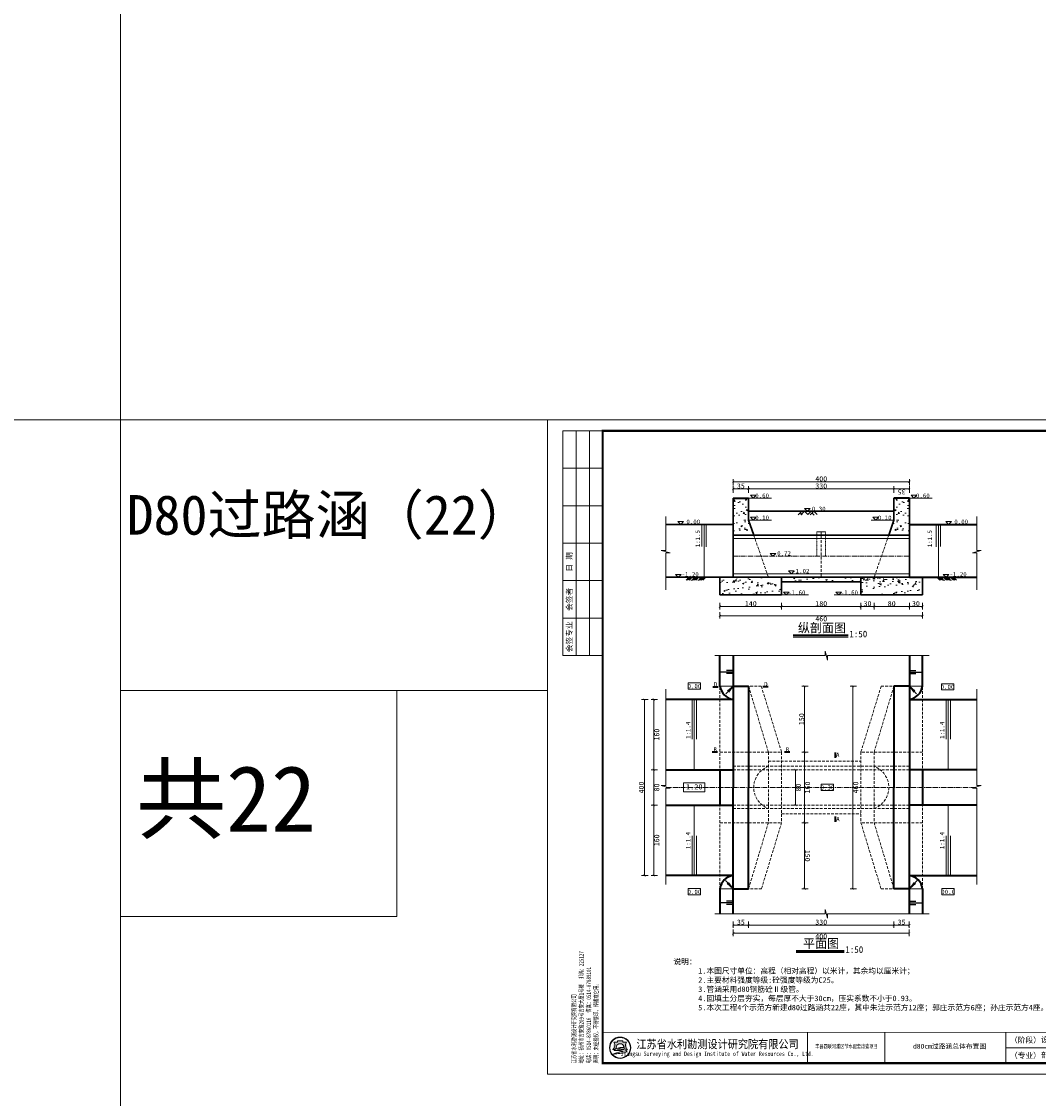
# Model space of a CAD drawing. Extents: x -27255 to 1448651, y 31034 to 8081248.
# Tile 37 of 198: x 582982 to 583444, y 3857764 to 3858253. Entities that reach past the tile are written whole.
import ezdxf
from ezdxf.enums import TextEntityAlignment as Align

# ---------------------------------------------------------------- set-up
doc = ezdxf.new("R2010")
doc.units = 0
doc.linetypes.add('CENTER2', pattern=[1.125, 0.75, -0.125, 0.125, -0.125])
doc.linetypes.add('HIDDEN', pattern=[0.375, 0.25, -0.125])
doc.layers.get('0').update_dxf_attribs({"linetype": 'CONTINUOUS'})
for name, color, linetype, lineweight in [('0.09标注线', 3, 'CONTINUOUS', 9), ('0.13填充', 8, 'CONTINUOUS', 9), ('0.13文字', 3, 'CONTINUOUS', 13), ('0.30粗蓝', 4, 'CONTINUOUS', 30), ('0.3黄粗', 2, 'CONTINUOUS', 30), ('中心线', 1, 'CENTER2', 20), ('图框', 7, 'CONTINUOUS', 20), ('文字', 7, 'CONTINUOUS', 15), ('粗线', 7, 'CONTINUOUS', 35), ('细实线', 3, 'CONTINUOUS', 20), ('细线', 7, 'CONTINUOUS', 15), ('虚线', 251, 'HIDDEN', 15)]:
    doc.layers.add(name, color=color, linetype=linetype, lineweight=lineweight)
doc.layers.add('细线-尺寸线和尺寸界限、剖面线、示坡线、重合剖面的轮廓线、钢筋图的构件轮廓线、表格中分隔线、引出线', color=7, linetype='CONTINUOUS')
doc.styles.add('-仿宋_GB2312', font='FangSong_GB2312.ttf')
doc.styles.add('LYJFS', font='times.ttf', dxfattribs={"width": 0.7})
doc.styles.get("Standard").update_dxf_attribs({"font": 'rs.shx', "bigfont": 'hztxt.shx'})
doc.styles.add('仿宋', font='FangSong_GB2312.ttf', dxfattribs={"width": 0.7})
doc.styles.add('宋体', font='FangSong_GB2312.ttf')
doc.dimstyles.get("Standard").update_dxf_attribs({"dimtxt": 0.18, "dimasz": 0.18, "dimexe": 0.18, "dimexo": 0.0625, "dimgap": 0.09, "dimtad": 0, "dimtih": 1, "dimtoh": 1, "dimdec": 4, "dimzin": 0, "dimdsep": 46, "dimtxsty": 'Standard', "dimcen": 0.09, "dimadec": 0, "dimazin": 0, "dimtfac": 1, "dimtdec": 4, "dimtofl": 0, "dimtmove": 0, "dimatfit": 3, "dimfxl": 1, "dimtolj": 1, "dimtzin": 0, "dimarcsym": 0})
pattern_1 = [(50, (613534.882, 3876376.817), (7.2873868, -0.6375634), [0.762, -8.382]), (355, (613534.882, 3876376.817), (-1.409713, 7.6422657), [0.6096, -6.7056]), (100.451, (613535.4895, 3876376.764), (5.8777, 7.0046675), [0.6476, -7.1236]), (46.1842, (613534.882, 3876378.849), (10.8431616, -1.6816931), [1.143, -12.573]), (96.6356, (613535.786, 3876378.709), (9.4961694, 9.8970222), [0.9714, -10.6854]), (351.184, (613534.882, 3876378.849), (9.4961842, 9.8970047), [0.9144, -10.0584]), (21, (613535.898, 3876378.341), (6.0645952, -4.0906207), [0.762, -8.382]), (326, (613535.898, 3876378.341), (2.4720811, 7.3675186), [0.6096, -6.7056]), (71.4514, (613536.4036, 3876378.0004), (8.5366596, 3.2769143), [0.6476, -7.1236]), (37.5, (613534.8823, 3876376.8173), (0.12354413, 3.38220155), [0, -6.62432, 0, -6.8072, 0, -6.731]), (7.5, (613534.8823, 3876376.8173), (2.6727865, 4.007223), [0, -3.88112, 0, -6.47192, 0, -2.5654]), (327.5, (613532.6166, 3876376.8173), (5.4236238, -0.22914976), [0, -2.54, 0, -7.9248, 0, -10.5156]), (317.5, (613531.6006, 3876376.8173), (5.92516726, 1.01705964), [0, -3.302, 0, -5.26288, 0, -7.4676])]

# ---------------------------------------------------------------- blocks, each defined once
blk = doc.blocks.new('_ARCHTICK')
at = {"color": 0, "linetype": 'ByBlock', "const_width": 0.15}
blk.add_lwpolyline([(-0.5, -0.5), (0.5, 0.5)], dxfattribs=at)
blk = doc.blocks.new('d4trtg')
h = blk.add_hatch(color=152)
h.dxf.hatch_style = 1
h.paths.add_polyline_path([(654246.3, 3899725.4, 1), (654149.5, 3899725.4, 1)])
h.paths.add_polyline_path([(654244.7, 3899725.4, 1), (654151.1, 3899725.4, 1)], flags=16)
h = blk.add_hatch(color=152)
h.dxf.hatch_style = 1
edge = h.paths.add_edge_path()
edge.add_arc((654216.7, 3899701.1), 14.6, 43.3177, 70.37)
edge.add_arc((654202.9, 3899662.4), 55.7, 70.37, 84.5285)
edge.add_arc((654197.1, 3899601.1), 117.3, 84.5285, 95.1775)
edge.add_arc((654198.5, 3899704.1), 18.3, 111.7966, 130.9174, ccw=False)
edge.add_arc((654217.4, 3899656.7), 69.4, 98.8427, 111.7966, ccw=False)
edge.add_arc((654228.1, 3899588.1), 138.8, 95.2104, 98.8427, ccw=False)
edge.add_ellipse((654197.9, 3899728.3), major_axis=(-17.8, 0), ratio=0.877698, start_angle=172.6539, end_angle=176.913)
edge.add_arc((654213.8, 3899625), 102.6, 88.9999, 98.5227)
edge.add_arc((654209.9, 3899651.2), 76, 98.5227, 116.8491)
edge.add_arc((654181.1, 3899708), 12.3, 116.8491, 139.2901)
edge.add_arc((654173.3, 3899714.8), 1.96, 139.2901, 263.0506)
edge.add_arc((654175.1, 3899729.8), 17.1, 263.0506, 272.1363)
edge.add_arc((654186.8, 3899416.6), 296.4, 88.4627, 92.1363, ccw=False)
edge.add_arc((654193.4, 3899661.8), 51, 68.0711, 88.4627, ccw=False)
edge.add_arc((654234.5, 3899496.1), 214.2, 95.9129, 98.7952)
edge.add_arc((654220.8, 3899584.5), 124.7, 98.7952, 117.8497)
edge.add_arc((654806.2, 3897318.9), 2461.6, 104.7704, 105.1579, ccw=False)
edge.add_line((654178.6, 3899699.1), (654170.6, 3899695.8))
edge.add_arc((654384.3, 3898723.5), 995.6, 100.9063, 102.3983, ccw=False)
edge.add_line((654196, 3899701.1), (654189.9, 3899699.2))
edge.add_arc((654166.8, 3899985.3), 287, 274.6178, 279.6944)
edge.add_arc((654207.4, 3899747.5), 45.8, 279.6944, 287.6119)
edge.add_arc((654216.2, 3899719.6), 16.5, 287.6119, 311.5141)
edge.add_arc((654225.4, 3899709.3), 2.75, 311.5141, 403.3177)
edge = h.paths.add_edge_path()
edge.add_arc((654242.1, 3899736.8), 20.7, 138.9742, 204.1181, ccw=False)
edge.add_line((654226.5, 3899750.4), (654209.6, 3899750.4))
edge.add_line((654209.6, 3899750.4), (654209.6, 3899756.2))
edge.add_line((654209.6, 3899756.2), (654186.2, 3899756.2))
edge.add_line((654186.2, 3899756.2), (654186.2, 3899750.4))
edge.add_line((654186.2, 3899750.4), (654169.3, 3899750.4))
edge.add_arc((654153.7, 3899736.8), 20.7, -24.1181, 41.0258, ccw=False)
edge.add_arc((654138.3, 3899743.7), 37.5, 314.3441, 335.8819, ccw=False)
edge.add_arc((654157.8, 3899747.2), 31.1, 282.3877, 290.1466)
edge.add_arc((654127.2, 3899830.8), 120.1, 290.1466, 296.6495)
edge.add_ellipse((654197.9, 3899728.3), major_axis=(-17.8, 0), ratio=0.877698, start_angle=176.913, end_angle=378.3747, ccw=False)
edge.add_ellipse((654197.9, 3899728.3), major_axis=(-17.8, 0), ratio=0.877698, start_angle=172.6539, end_angle=176.913, ccw=False)
edge.add_ellipse((654197.9, 3899728.3), major_axis=(-17.8, 0), ratio=0.877698, start_angle=161.6253, end_angle=172.6539, ccw=False)
edge.add_arc((654268.6, 3899830.8), 120.1, 243.3505, 249.8534)
edge.add_arc((654238, 3899747.2), 31.1, 249.8534, 257.6123)
edge.add_arc((654257.5, 3899743.7), 37.5, 204.1181, 225.6559, ccw=False)
at = {"lineweight": 0}
for p, q in [((653868.4, 3899605.3), (653868.4, 3902577.3)), ((653868.4, 3902577.3), (658071.2, 3902577.3)), ((658071.2, 3902577.3), (658071.2, 3899605.3)), ((658021.2, 3899725.4), (655949.8, 3899725.4)), ((658071.2, 3899605.3), (653868.4, 3899605.3))]:
    blk.add_line(p, q, dxfattribs=at)
for p, q in [((654118.6, 3902527.3), (653938.4, 3902527.3)), ((653938.4, 3902527.3), (653938.4, 3901506.6)), ((653998.5, 3902527.3), (653998.5, 3901506.6)), ((654058.5, 3902527.3), (654058.5, 3901506.6)), ((654118.6, 3902357.2), (653938.4, 3902357.2)), ((654118.6, 3902187.1), (653938.4, 3902187.1)), ((654118.6, 3902017), (653938.4, 3902017)), ((654118.6, 3901846.8), (653938.4, 3901846.8)), ((654118.6, 3901676.7), (653938.4, 3901676.7)), ((654118.6, 3901506.6), (653938.4, 3901506.6)), ((655049.2, 3899795.5), (655049.2, 3899655.4)), ((655399.4, 3899795.5), (655399.4, 3899655.4)), ((655949.8, 3899795.5), (655949.8, 3899655.4)), ((656210, 3899795.5), (656210, 3899655.4)), ((656400.1, 3899795.5), (656400.1, 3899655.4)), ((656590.2, 3899795.5), (656590.2, 3899655.4)), ((656780.4, 3899795.5), (656780.4, 3899655.4)), ((656970.5, 3899795.5), (656970.5, 3899655.4)), ((657160.6, 3899795.5), (657160.6, 3899655.4)), ((657350.8, 3899795.5), (657350.8, 3899655.4)), ((657530.9, 3899795.5), (657530.9, 3899655.4)), ((657701, 3899725.4), (657701, 3899655.4))]:
    blk.add_line(p, q)
at = {"lineweight": 0, "const_width": 10}
blk.add_lwpolyline([(654118.6, 3902527.3), (658021.2, 3902527.3), (658021.2, 3899655.4), (654118.6, 3899655.4)], close=True, dxfattribs=at)
at = {"lineweight": 0, "const_width": 4}
blk.add_lwpolyline([(658021.2, 3899795.5), (654118.6, 3899795.5)], dxfattribs=at)
at = {"color": 152}
for points in [[(654181.1, 3899723.4, -0.028382), (654168.5, 3899718, -0.033867), (654164.5, 3899716.8, 0.094254), (654172.5, 3899728.3, 0.292155), (654169.3, 3899750.4), (654186.2, 3899750.4), (654186.2, 3899756.2), (654209.6, 3899756.2), (654209.6, 3899750.4), (654226.5, 3899750.4, 0.292155), (654223.3, 3899728.3, 0.094254), (654231.3, 3899716.8, -0.033867), (654227.2, 3899718, -0.028382), (654214.7, 3899723.4)], [(654215.6, 3899727.5, 0.041575), (654198.6, 3899726.4, 0.080135), (654175.6, 3899719, 0.098231), (654171.8, 3899716.1, 0.59944), (654173, 3899712.9, 0.039664), (654175.8, 3899712.7, -0.01603), (654194.8, 3899712.8, -0.08921), (654212.4, 3899709.2, 0.012577), (654201.8, 3899707.8, 0.083333), (654162.5, 3899694.8, -0.001691), (654178.6, 3899699.1), (654170.6, 3899695.8, -0.00651), (654196, 3899701.1), (654189.9, 3899699.2, 0.022155), (654215.1, 3899702.4, 0.03456), (654221.2, 3899703.9, 0.104673), (654227.2, 3899707.2, 0.423464), (654227.4, 3899711.2, 0.118589), (654221.6, 3899714.9, 0.061857), (654208.2, 3899717.9, 0.046498), (654186.5, 3899718, -0.083624), (654191.7, 3899721.1, -0.056582), (654206.8, 3899725.3, -0.015851), (654215.5, 3899726.3)]]:
    blk.add_lwpolyline(points, format="xyb", dxfattribs=at)
for radius in [48.4, 46.8]:
    blk.add_circle((654197.9, 3899725.4), radius, dxfattribs=at)
blk.add_arc((654217.4, 3899656.7), 69.4, 98.8427, 111.7966, dxfattribs=at)
for start_param, end_param in [(2.820893, 6.603885), (3.013378, 3.087714)]:
    blk.add_ellipse((654197.9, 3899728.3), major_axis=(-17.8, 0), ratio=0.877698, start_param=start_param, end_param=end_param, dxfattribs=at)
at = {"style": '宋体'}
for s, height, width, p in [('江苏省水利勘测设计研究院有限公司', 37.525, 0.9, (654640.2, 3899742.9)), ('丰县四联河灌区节水配套改造项目', 18.012, 0.75, (655225.5, 3899732.3)), ('Jiangsu Surveying and Design Institute of Water Resources Co., Ltd.', 20.014, 0.8, (654638.5, 3899695.5))]:
    blk.add_text(s, height=height, dxfattribs=dict(at, width=width)).set_placement(p, align=Align.MIDDLE)
at = {"style": 'LYJFS'}
for s, p in [('（阶段）', (656038.2, 3899760.4)), ('（专业）', (656038.2, 3899690.4))]:
    blk.add_text(s, height=25.02, dxfattribs=at).set_placement(p, align=Align.MIDDLE_CENTER)
at = {"style": '仿宋'}
blk.add_text('2018.05', height=25.02, dxfattribs=at).set_placement((657440.8, 3899690.4), align=Align.MIDDLE)
at = {"rotation": 90}
for s, insert, char_height, attachment_point, style in [('日 期', (653968.5, 3901931.9), 25.02, 5, '宋体'), ('会签者', (653968.5, 3901761.8), 25.02, 5, '宋体'), ('会签专业', (653968.5, 3901591.7), 25.02, 5, '宋体'), ('江苏省水利勘测设计研究院有限公司\\P地址：扬州市吉安路209号吉安大厦1号楼  邮编：225127\\P电话：0514-87860116  传真：0514-87889101\\P声明：未经授权，不得翻印、传播或它用。', (654101.5, 3899654.5), 20.014, 7, '仿宋')]:
    blk.add_mtext(s, dxfattribs=dict(at, insert=insert, char_height=char_height, attachment_point=attachment_point, style=style))
at = {"attachment_point": 5, "style": '宋体'}
for s, insert, char_height in [('设计', (656144, 3899760.4), 25.02), ('批 准', (656305, 3899760.4), 25.02), ('核 定', (656494.6, 3899760.2), 25.02), ('审 查', (656684.6, 3899760.2), 25.02), ('校 核', (656875.1, 3899760.9), 25.02), ('设 计', (657065.3, 3899761.4), 25.02), ('制 图', (657254.9, 3899760.2), 25.02), ('日 期', (657440.8, 3899760.4), 25.02), ('甲级设计证书编号A132012666', (657776, 3899760.4), 25.017), ('部分', (656144, 3899690.4), 25.02), ('图 号', (657615.9, 3899690.4), 25.02)]:
    blk.add_mtext(s, dxfattribs=dict(at, insert=insert, char_height=char_height))

msp = doc.modelspace()

# ---------------------------------------------------------------- hatches: boundary and pattern name
at = {"layer": '0.09标注线', "linetype": 'Continuous', "lineweight": 13}
h = msp.add_hatch(dxfattribs=at)
h.set_pattern_fill('AR-CONC', color=256, scale=0.04, style=0)
h.set_pattern_definition([(50, (583305.0446, 3858014.5736), (7.2874, -0.6376), [0.762, -8.382]), (355, (583305.045, 3858014.574), (-1.4097, 7.6423), [0.6096, -6.7056]), (100.45, (583305.652, 3858014.5205), (5.8777, 7.0047), [0.6476, -7.1236]), (46.184, (583305.045, 3858016.606), (10.843, -1.6817), [1.143, -12.573]), (96.636, (583305.948, 3858016.465), (9.496, 9.897), [0.9714, -10.6854]), (351.184, (583305.045, 3858016.606), (9.496, 9.897), [0.9144, -10.0584]), (21, (583306.0606, 3858016.0976), (6.0646, -4.0906), [0.762, -8.382]), (326, (583306.061, 3858016.098), (2.472, 7.3675), [0.6096, -6.7056]), (71.45, (583306.566, 3858015.757), (8.5367, 3.277), [0.6476, -7.1236]), (37.5, (583305.0446, 3858014.5736), (0.12354, 3.3822), [0, -6.6243, 0, -6.8072, 0, -6.731]), (7.5, (583305.0446, 3858014.5736), (2.6728, 4.0072), [0, -3.8811, 0, -6.4719, 0, -2.5654]), (327.5, (583302.779, 3858014.5736), (5.42362, -0.22915), [0, -2.54, 0, -7.9248, 0, -10.5156]), (317.5, (583301.763, 3858014.5736), (5.9252, 1.0171), [0, -3.302, 0, -5.2629, 0, -7.4676])])
h.paths.add_polyline_path([(583312.0444, 3858026.17469), (583312.0444, 3858036.17469), (583305.04465, 3858036.17469), (583305.04464, 3858019.43366), (583314.38329, 3858019.43366)])
h = msp.add_hatch(dxfattribs=at)
h.set_pattern_fill('AR-CONC', color=256, scale=0.04, style=0)
h.set_pattern_definition([(130, (583385.0457, 3858014.5736), (-7.2874, -0.6376), [0.762, -8.382]), (185, (583385.046, 3858014.574), (1.4097, 7.6423), [0.6096, -6.7056]), (79.55, (583384.4384, 3858014.5205), (-5.8777, 7.0047), [0.6476, -7.1236]), (133.816, (583385.046, 3858016.606), (-10.843, -1.6817), [1.143, -12.573]), (83.364, (583384.142, 3858016.465), (-9.496, 9.897), [0.9714, -10.6854]), (188.816, (583385.046, 3858016.606), (-9.496, 9.897), [0.9144, -10.0584]), (159, (583384.0297, 3858016.0976), (-6.0646, -4.0906), [0.762, -8.382]), (214, (583384.03, 3858016.098), (-2.472, 7.3675), [0.6096, -6.7056]), (108.55, (583383.524, 3858015.757), (-8.5367, 3.277), [0.6476, -7.1236]), (142.5, (583385.0457, 3858014.5736), (-0.12354, 3.3822), [0, -6.6243, 0, -6.8072, 0, -6.731]), (172.5, (583385.0457, 3858014.5736), (-2.6728, 4.0072), [0, -3.8811, 0, -6.4719, 0, -2.5654]), (212.5, (583387.3114, 3858014.5736), (-5.42362, -0.22915), [0, -2.54, 0, -7.9248, 0, -10.5156]), (222.5, (583388.3274, 3858014.5736), (-5.9252, 1.0171), [0, -3.302, 0, -5.2629, 0, -7.4676])])
h.paths.add_polyline_path([(583375.70704, 3858019.43366), (583385.04569, 3858019.43366), (583385.04568, 3858036.17469), (583378.04593, 3858036.17469), (583378.04593, 3858026.17469)])
h = msp.add_hatch(dxfattribs=at)
h.set_pattern_fill('AR-CONC', color=256, scale=0.04, style=0)
h.set_pattern_definition(pattern_1)
h.paths.add_polyline_path([(583327.04466, 3857992.23469), (583327.04466, 3858000.23453), (583305.04463, 3858000.23471), (583299.04441, 3858000.23471), (583299.04441, 3857992.23469)])
h = msp.add_hatch(dxfattribs=at)
h.set_pattern_fill('AR-CONC', color=256, scale=0.04, style=0)
h.set_pattern_definition(pattern_1)
h.paths.add_polyline_path([(583329.04466, 3858000.23452), (583329.04466, 3857998.23402), (583381.04466, 3857998.23149), (583381.04466, 3858000.23409)])
h = msp.add_hatch(dxfattribs=at)
h.set_pattern_fill('AR-CONC', color=256, scale=0.04, style=0)
h.set_pattern_definition([(50, (691239.966, 3898471.8977), (7.28738676, -0.63756342), [0.762, -8.382]), (355, (691239.966, 3898471.898), (-1.40971304, 7.6422657), [0.6096, -6.7056]), (100.451, (691240.5734, 3898471.8445), (5.87770007, 7.0046675), [0.6476, -7.1236]), (46.1842, (691239.966, 3898473.93), (10.84316164, -1.6816931), [1.143, -12.573]), (96.6356, (691240.87, 3898473.79), (9.4961694, 9.8970222), [0.9714, -10.6854]), (351.184, (691239.966, 3898473.93), (9.4961842, 9.8970047), [0.9144, -10.0584]), (21, (691240.982, 3898473.4217), (6.0645952, -4.09062074), [0.762, -8.382]), (326, (691240.982, 3898473.422), (2.47208113, 7.36751864), [0.6096, -6.7056]), (71.4514, (691241.4875, 3898473.081), (8.53665963, 3.2769143), [0.6476, -7.1236]), (37.5, (691239.9661, 3898471.8977), (0.12354413, 3.382201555), [0, -6.62432, 0, -6.8072, 0, -6.731]), (7.5, (691239.966, 3898471.8977), (2.6727865, 4.00722299), [0, -3.88112, 0, -6.47192, 0, -2.5654]), (327.5, (691237.7005, 3898471.8977), (5.423623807, -0.22914976), [0, -2.54, 0, -7.9248, 0, -10.5156]), (317.5, (691236.6845, 3898471.8977), (5.92516726, 1.01705964), [0, -3.302, 0, -5.26288, 0, -7.4676])])
h.paths.add_polyline_path([(583391.0449, 3857992.23469), (583391.0449, 3858000.23385), (583363.04466, 3858000.23408), (583363.04466, 3857992.23469)])
at = {"layer": '0.13填充'}
h = msp.add_hatch(color=7, dxfattribs=at)
edge = h.paths.add_edge_path()
edge.add_ellipse((583287.09374, 3858000.37257), major_axis=(0, -0.73068), ratio=0.964264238, start_angle=280.8772955, end_angle=439.1227045)
edge.add_line((583287.78566, 3858000.23469), (583286.40183, 3858000.23469))
h = msp.add_hatch(color=7, dxfattribs=at)
edge = h.paths.add_edge_path()
edge.add_ellipse((583290.19288, 3858000.37257), major_axis=(0, -0.73068), ratio=0.964264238, start_angle=280.8772955, end_angle=439.1227045)
edge.add_line((583290.88479, 3858000.23469), (583289.50097, 3858000.23469))
h = msp.add_hatch(color=7, dxfattribs=at)
edge = h.paths.add_edge_path()
edge.add_ellipse((583399.89643, 3858000.37257), major_axis=(0, -0.73068), ratio=0.964264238, start_angle=-79.1227045, end_angle=79.1227045, ccw=False)
edge.add_line((583399.20452, 3858000.23469), (583400.58834, 3858000.23469))
h = msp.add_hatch(color=7, dxfattribs=at)
edge = h.paths.add_edge_path()
edge.add_ellipse((583402.99557, 3858000.37257), major_axis=(0, -0.73068), ratio=0.964264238, start_angle=-79.1227045, end_angle=79.1227045, ccw=False)
edge.add_line((583402.30366, 3858000.23469), (583403.68748, 3858000.23469))

# ---------------------------------------------------------------- linework, layer by layer
at = {"color": 7}
for p, q in [((583305.04628, 3857957.90137), (583302.04439, 3857957.90137)), ((583385.04303, 3857957.90137), (583388.04493, 3857957.90137)), ((583305.04628, 3857957.1742), (583299.0425, 3857957.1742)), ((583305.04628, 3857956.51975), (583302.04439, 3857956.51975)), ((583385.04303, 3857957.1742), (583391.04682, 3857957.1742)), ((583385.04303, 3857956.51975), (583388.04492, 3857956.51975)), ((583305.04628, 3857852.46097), (583299.0425, 3857852.46097)), ((583305.04628, 3857853.11542), (583302.04439, 3857853.11542)), ((583305.04628, 3857851.7338), (583302.04439, 3857851.7338)), ((583385.04303, 3857853.11542), (583388.04492, 3857853.11542)), ((583385.04303, 3857852.46097), (583391.04682, 3857852.46097)), ((583385.04303, 3857851.7338), (583388.04493, 3857851.7338))]:
    msp.add_line(p, q, dxfattribs=at)
at = {"layer": '0.09标注线', "color": 7}
for p, q in [((583312.0444, 3858036.23469), (583322.39013, 3858036.23469)), ((583385.04491, 3858036.23449), (583395.39064, 3858036.23449)), ((583312.0444, 3858026.23469), (583322.39013, 3858026.23469)), ((583367.7002, 3858026.23469), (583378.04593, 3858026.23469)), ((583305.04542, 3858017.83366), (583385.04479, 3858017.83366)), ((583347.04542, 3858020.83366), (583343.04542, 3858020.83366)), ((583321.80957, 3858011.11726), (583323.09273, 3858009.8341)), ((583324.37589, 3858011.11726), (583321.80957, 3858011.11726)), ((583323.09273, 3858009.8341), (583324.37589, 3858011.11726)), ((583305.04466, 3858001.83364), (583385.04472, 3858001.83372)), ((583330.19399, 3858003.11682), (583331.47715, 3858001.83366)), ((583332.76031, 3858003.11682), (583330.19399, 3858003.11682)), ((583331.47715, 3858001.83366), (583332.76031, 3858003.11682)), ((583327.04466, 3857992.23469), (583339.18285, 3857992.23469)), ((583350.90646, 3857992.23469), (583363.04466, 3857992.23469)), ((583282.44534, 3857906.88583), (583292.24141, 3857906.88583)), ((583282.44534, 3857902.85383), (583282.44534, 3857906.88583)), ((583292.24141, 3857906.88583), (583292.24141, 3857902.85383)), ((583292.24141, 3857902.85383), (583282.44534, 3857902.85383))]:
    msp.add_line(p, q, dxfattribs=at)
at = {"layer": '0.13填充', "color": 7, "lineweight": 40, "ltscale": 0.005}
for p, q in [((583332.2649, 3857973.96411), (583357.28475, 3857973.96411)), ((583333.714, 3857830.65175), (583355.46526, 3857830.65175))]:
    msp.add_line(p, q, dxfattribs=at)
at = {"layer": '0.13填充', "color": 7, "ltscale": 0.005}
for p, q in [((583332.2649, 3857973.12126), (583357.28475, 3857973.12126)), ((583333.714, 3857829.8089), (583355.46526, 3857829.8089))]:
    msp.add_line(p, q, dxfattribs=at)
at = {"layer": '0.13文字', "lineweight": 13}
msp.add_line((583026.86973, 3871338.12904), (583026.86973, 3855111.18), dxfattribs=at)
at = {"layer": '0.13文字', "linetype": 'Continuous', "lineweight": 13}
msp.add_line((582175.00285, 3858071.79456), (587865.89025, 3858071.79456), dxfattribs=at)
at = {"layer": '0.13文字', "lineweight": 13}
for points in [[(583026.86973, 3858071.79456), (583220.77636, 3858071.79456), (583220.77636, 3857948.90581), (583026.86973, 3857948.90581)], [(583026.86973, 3857948.90581), (583152.31314, 3857948.90581), (583152.31314, 3857846.18046), (583026.86973, 3857846.18046)]]:
    msp.add_lwpolyline(points, close=True, dxfattribs=at)
at = {"layer": '0.30粗蓝', "color": 7, "ltscale": 80}
for p, q in [((583305.04465, 3858036.17469), (583305.04463, 3858000.23469)), ((583312.0444, 3858036.23469), (583312.0444, 3858026.23469)), ((583378.04593, 3858036.23469), (583378.04593, 3858026.23469)), ((583385.04491, 3858036.17469), (583385.04472, 3858000.2339)), ((583312.0444, 3858030.23469), (583378.04593, 3858030.23469)), ((583312.0444, 3858026.17469), (583314.38329, 3858019.43366)), ((583378.04593, 3858026.17469), (583375.70704, 3858019.43366)), ((583305.04466, 3858024.23469), (583274.42255, 3858024.23469)), ((583305.04466, 3858024.23469), (583274.42255, 3858024.23469)), ((583305.04542, 3858019.43366), (583385.04479, 3858019.43366)), ((583305.04466, 3858000.23469), (583274.42255, 3858000.23469)), ((583299.04441, 3857992.23469), (583299.04441, 3858000.23469)), ((583305.04463, 3858000.23471), (583385.04472, 3858000.23406)), ((583327.04466, 3857992.23469), (583327.04466, 3858000.2345)), ((583327.04466, 3857998.23402), (583363.04466, 3857998.2324)), ((583363.04466, 3857992.23469), (583363.04466, 3858000.2345)), ((583391.0449, 3857992.23469), (583391.0449, 3858000.23469)), ((583299.04441, 3857992.23469), (583327.04466, 3857992.23469)), ((583391.0449, 3857992.23469), (583363.04466, 3857992.23469))]:
    msp.add_line(p, q, dxfattribs=at)
at = {"layer": '0.3黄粗', "color": 7}
for p, q in [((583305.0444, 3858036.23469), (583312.0444, 3858036.23469)), ((583385.04491, 3858036.23469), (583378.04593, 3858036.23469))]:
    msp.add_line(p, q, dxfattribs=at)
at = {"layer": '中心线', "color": 1, "lineweight": 15, "ltscale": 3}
for p, q in [((583305.04542, 3858009.8341), (583385.04476, 3858009.8341)), ((583274.42255, 3857904.81759), (583414.65135, 3857904.81759))]:
    msp.add_line(p, q, dxfattribs=at)
at = {"layer": '粗线', "color": 7}
for p, q in [((583305.04466, 3858036.23469), (583312.0444, 3858036.23469)), ((583385.04466, 3858036.23469), (583378.04593, 3858036.23469)), ((583385.04436, 3858024.23469), (583415.66676, 3858024.23469)), ((583385.0432, 3858000.23469), (583415.66676, 3858000.23469)), ((583299.04251, 3857950.81759), (583299.04247, 3857964.68777)), ((583305.04542, 3857964.68777), (583305.04542, 3857904.81759)), ((583385.04389, 3857964.68777), (583385.04389, 3857904.81759)), ((583391.0468, 3857950.81759), (583391.04684, 3857964.68777)), ((583295.75693, 3857950.55042), (583298.19503, 3857950.55042)), ((583305.04875, 3857950.81759), (583312.04356, 3857950.81759)), ((583312.04356, 3857950.81759), (583312.04529, 3857904.81759)), ((583318.53129, 3857950.61982), (583320.96939, 3857950.61982)), ((583378.04575, 3857950.81759), (583378.04402, 3857904.81759)), ((583385.04056, 3857950.81759), (583378.04575, 3857950.81759)), ((583305.046, 3857944.81759), (583274.42255, 3857944.81759)), ((583385.04331, 3857944.81759), (583415.66676, 3857944.81759)), ((583295.54431, 3857920.93817), (583297.9824, 3857920.93817)), ((583328.41413, 3857920.91645), (583330.85223, 3857920.91645)), ((583351.31504, 3857920.66322), (583351.31504, 3857918.22512)), ((583274.42255, 3857912.81759), (583305.0447, 3857912.81759)), ((583299.04557, 3857912.81759), (583299.045, 3857896.81759)), ((583415.66676, 3857912.81759), (583385.04461, 3857912.81759)), ((583391.04374, 3857912.81759), (583391.04431, 3857896.81759)), ((583305.04542, 3857847.43606), (583305.04542, 3857904.81759)), ((583305.04542, 3857847.43606), (583305.04542, 3857904.81759)), ((583312.04353, 3857858.81759), (583312.04529, 3857904.81759)), ((583378.04578, 3857858.81759), (583378.04402, 3857904.81759)), ((583385.04389, 3857847.43606), (583385.04389, 3857904.81759)), ((583385.04389, 3857847.43606), (583385.04389, 3857904.81759)), ((583274.42255, 3857896.81759), (583305.04617, 3857896.81759)), ((583415.66676, 3857896.81759), (583385.04314, 3857896.81759)), ((583351.41744, 3857891.65724), (583351.41744, 3857889.21914)), ((583305.04524, 3857864.81759), (583274.42255, 3857864.81759)), ((583385.04408, 3857864.81759), (583415.66676, 3857864.81759)), ((583299.04306, 3857858.82547), (583299.04278, 3857847.43606)), ((583305.04799, 3857858.81759), (583312.04353, 3857858.81759)), ((583385.04132, 3857858.81759), (583378.04578, 3857858.81759)), ((583391.04625, 3857858.82547), (583391.04653, 3857847.43606))]:
    msp.add_line(p, q, dxfattribs=at)
for centre, start, end in [((583306.01553, 3857951.79098), 187.9470091, 262.0869592), ((583384.07378, 3857951.79098), 277.9130408, 352.0529909), ((583306.01477, 3857857.8442), 97.9130408, 172.0529909), ((583384.07454, 3857857.8442), 7.9470091, 82.0869592)]:
    msp.add_arc(centre, 7.04043, start, end, dxfattribs=at)
at = {"layer": '细实线', "color": 7, "ltscale": 5}
for p, q in [((583284.98153, 3858000.23469), (583283.64521, 3857998.89837)), ((583285.68864, 3858000.23469), (583284.35232, 3857998.89837)), ((583286.39575, 3858000.23469), (583285.05943, 3857998.89837)), ((583288.08067, 3858000.23469), (583286.74435, 3857998.89837)), ((583288.78778, 3858000.23469), (583287.45146, 3857998.89837)), ((583289.49488, 3858000.23469), (583288.15856, 3857998.89837)), ((583291.1798, 3858000.23469), (583289.84349, 3857998.89837)), ((583291.88691, 3858000.23469), (583290.55059, 3857998.89837)), ((583292.59402, 3858000.23469), (583291.2577, 3857998.89837)), ((583397.4953, 3858000.23469), (583398.83161, 3857998.89837)), ((583398.2024, 3858000.23469), (583399.53872, 3857998.89837)), ((583398.90951, 3858000.23469), (583400.24583, 3857998.89837)), ((583400.59443, 3858000.23469), (583401.93075, 3857998.89837)), ((583401.30154, 3858000.23469), (583402.63786, 3857998.89837)), ((583402.00864, 3858000.23469), (583403.34496, 3857998.89837)), ((583403.69357, 3858000.23469), (583405.02988, 3857998.89837)), ((583404.40067, 3858000.23469), (583405.73699, 3857998.89837)), ((583405.10778, 3858000.23469), (583406.4441, 3857998.89837))]:
    msp.add_line(p, q, dxfattribs=at)
at = {"layer": '细实线', "color": 7}
for p, q in [((583299.04272, 3857950.81759), (583305.04628, 3857950.81759)), ((583305.04702, 3857950.81759), (583301.78811, 3857947.37072)), ((583305.04702, 3857950.81759), (583302.50204, 3857948.66199)), ((583305.04702, 3857950.81759), (583303.03736, 3857948.15586)), ((583385.04229, 3857950.81759), (583388.30121, 3857947.37072)), ((583385.04229, 3857950.81759), (583387.58728, 3857948.66199)), ((583385.04229, 3857950.81759), (583387.05195, 3857948.15586)), ((583391.04659, 3857950.81759), (583385.04303, 3857950.81759)), ((583305.04545, 3857858.81759), (583301.55376, 3857862.51066)), ((583305.04545, 3857858.81759), (583302.31868, 3857861.12715)), ((583305.04545, 3857858.81759), (583302.89225, 3857861.66944)), ((583385.04386, 3857858.81759), (583388.53556, 3857862.51066)), ((583385.04386, 3857858.81759), (583387.19707, 3857861.66944)), ((583385.04386, 3857858.81759), (583387.77063, 3857861.12715)), ((583299.04196, 3857858.81759), (583305.04552, 3857858.81759)), ((583391.04735, 3857858.81759), (583385.0438, 3857858.81759))]:
    msp.add_line(p, q, dxfattribs=at)
at = {"layer": '细实线', "color": 7, "lineweight": 20, "ltscale": 5}
for points, start_tangent, end_tangent in [([(583287.06318, 3857999.64535), (583286.76339, 3857999.52959), (583286.68631, 3857999.40145), (583286.6479, 3857999.22844), (583286.51533, 3857999.06803), (583286.31686, 3857998.96763), (583285.8975, 3857998.89837)], (-0.999064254, 0.043250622), (-0.999505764, -0.031436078)), ([(583290.16231, 3857999.64535), (583289.86252, 3857999.52959), (583289.78544, 3857999.40145), (583289.74704, 3857999.22844), (583289.61446, 3857999.06803), (583289.416, 3857998.96763), (583288.99663, 3857998.89837)], (-0.999064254, 0.043250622), (-0.999505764, -0.031436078)), ([(583399.927, 3857999.64535), (583400.22679, 3857999.52959), (583400.30387, 3857999.40145), (583400.34227, 3857999.22844), (583400.47485, 3857999.06803), (583400.67331, 3857998.96763), (583401.09268, 3857998.89837)], (0.999064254, 0.043250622), (0.999505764, -0.031436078)), ([(583403.02614, 3857999.64535), (583403.32593, 3857999.52959), (583403.403, 3857999.40145), (583403.44141, 3857999.22844), (583403.57398, 3857999.06803), (583403.77245, 3857998.96763), (583404.19182, 3857998.89837)], (0.999064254, 0.043250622), (0.999505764, -0.031436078))]:
    msp.add_spline(points, degree=3, dxfattribs=dict(at, start_tangent=start_tangent, end_tangent=end_tangent))
at = {"layer": '细线', "color": 7, "lineweight": 9}
for p, q in [((583274.42255, 3858027.84638), (583274.42255, 3858012.48424)), ((583415.66676, 3858027.84638), (583415.66676, 3858012.48424)), ((583290.85302, 3858024.17469), (583290.85302, 3858014.18539)), ((583291.85302, 3858024.17469), (583291.85302, 3858000.23469)), ((583292.85302, 3858024.17469), (583292.85302, 3858014.03739)), ((583397.23629, 3858024.17469), (583397.23629, 3858014.03739)), ((583398.23629, 3858024.17469), (583398.23629, 3858000.23469)), ((583399.23629, 3858024.17469), (583399.23629, 3858014.18539)), ((583272.41485, 3858012.48424), (583274.42255, 3858012.48424)), ((583276.43026, 3858011.35607), (583272.41485, 3858012.48424)), ((583274.42255, 3858011.35607), (583274.42255, 3857994.60344)), ((583274.42255, 3858011.35607), (583276.43026, 3858011.35607)), ((583413.65906, 3858011.35607), (583417.67446, 3858012.48424)), ((583415.66676, 3858011.35607), (583413.65906, 3858011.35607)), ((583417.67446, 3858012.48424), (583415.66676, 3858012.48424)), ((583415.66676, 3858011.35607), (583415.66676, 3857994.60344)), ((583296.79428, 3857964.68777), (583346.78685, 3857964.68777)), ((583346.78685, 3857966.69547), (583346.78685, 3857964.68777)), ((583347.91503, 3857962.68006), (583346.78685, 3857966.69547)), ((583347.91503, 3857964.68777), (583394.08179, 3857964.68777)), ((583347.91503, 3857964.68777), (583347.91503, 3857962.68006)), ((583274.42255, 3857949.38866), (583274.42255, 3857905.66696)), ((583415.66676, 3857949.38866), (583415.66676, 3857905.66696)), ((583286.39351, 3857944.81759), (583286.39351, 3857926.81759)), ((583287.39351, 3857944.81759), (583287.39351, 3857912.81759)), ((583288.39351, 3857944.81759), (583288.39351, 3857926.81759)), ((583401.6958, 3857944.81759), (583401.6958, 3857926.81759)), ((583402.6958, 3857944.81759), (583402.6958, 3857912.81759)), ((583403.6958, 3857944.81759), (583403.6958, 3857926.81759)), ((583272.41485, 3857905.66696), (583274.42255, 3857905.66696)), ((583276.43026, 3857904.53879), (583272.41485, 3857905.66696)), ((583274.42255, 3857904.53879), (583274.42255, 3857860.78968)), ((583274.42255, 3857904.53879), (583276.43026, 3857904.53879)), ((583413.65906, 3857904.53879), (583417.67446, 3857905.66696)), ((583415.66676, 3857904.53879), (583413.65906, 3857904.53879)), ((583417.67446, 3857905.66696), (583415.66676, 3857905.66696)), ((583415.66676, 3857904.53879), (583415.66676, 3857860.78968)), ((583287.39275, 3857864.81759), (583287.39275, 3857896.81759)), ((583402.69657, 3857864.81759), (583402.69657, 3857896.81759)), ((583286.39275, 3857864.81759), (583286.39275, 3857882.81759)), ((583288.39275, 3857864.81759), (583288.39275, 3857882.81759)), ((583401.69657, 3857864.81759), (583401.69657, 3857882.81759)), ((583403.69657, 3857864.81759), (583403.69657, 3857882.81759)), ((583296.79428, 3857847.43606), (583346.78685, 3857847.43606)), ((583346.78685, 3857849.44376), (583346.78685, 3857847.43606)), ((583347.91503, 3857845.42835), (583346.78685, 3857849.44376)), ((583347.91503, 3857847.43606), (583394.08179, 3857847.43606)), ((583347.91503, 3857847.43606), (583347.91503, 3857845.42835))]:
    msp.add_line(p, q, dxfattribs=at)
at = {"layer": '细线', "color": 7}
for p, q in [((583288.43725, 3858000.23526), (583288.43725, 3858000.23526)), ((583292.74629, 3858000.23526), (583292.74629, 3858000.23526)), ((583397.34302, 3858000.23526), (583397.34302, 3858000.23526)), ((583401.65206, 3858000.23526), (583401.65206, 3858000.23526))]:
    msp.add_line(p, q, dxfattribs=at)
for points in [[(583314.14879, 3858036.23469), (583312.84879, 3858037.53469), (583315.44879, 3858037.53469)], [(583387.1493, 3858036.23449), (583385.8493, 3858037.53449), (583388.4493, 3858037.53449)], [(583338.7312, 3858030.23469), (583337.4312, 3858031.53469), (583340.0312, 3858031.53469)], [(583314.14879, 3858026.23469), (583312.84879, 3858027.53469), (583315.44879, 3858027.53469)], [(583369.80459, 3858026.23469), (583368.50459, 3858027.53469), (583371.10459, 3858027.53469)], [(583281.22808, 3858024.23469), (583279.92808, 3858025.53469), (583282.52808, 3858025.53469)], [(583402.88535, 3858024.23469), (583401.58535, 3858025.53469), (583404.18535, 3858025.53469)], [(583280.09132, 3858000.23469), (583278.79132, 3858001.53469), (583281.39132, 3858001.53469)], [(583401.74859, 3858000.23469), (583400.44859, 3858001.53469), (583403.04859, 3858001.53469)], [(583329.14905, 3857992.23469), (583327.84905, 3857993.53469), (583330.44905, 3857993.53469)], [(583353.01085, 3857992.23469), (583351.71085, 3857993.53469), (583354.31085, 3857993.53469)], [(583290.27753, 3857952.26186), (583284.67753, 3857952.26186), (583284.67753, 3857949.46186), (583290.27753, 3857949.46186)], [(583405.18601, 3857951.93174), (583399.58601, 3857951.93174), (583399.58601, 3857949.13174), (583405.18601, 3857949.13174)], [(583345.03511, 3857906.26461), (583350.63511, 3857906.26461), (583350.63511, 3857903.46461), (583345.03511, 3857903.46461)], [(583290.27753, 3857858.86419), (583284.67753, 3857858.86419), (583284.67753, 3857856.06419), (583290.27753, 3857856.06419)], [(583399.81178, 3857858.86419), (583405.41178, 3857858.86419), (583405.41178, 3857856.06419), (583399.81178, 3857856.06419)]]:
    msp.add_lwpolyline(points, close=True, dxfattribs=at)
at = {"layer": '细线-尺寸线和尺寸界限、剖面线、示坡线、重合剖面的轮廓线、钢筋图的构件轮廓线、表格中分隔线、引出线', "color": 7, "ltscale": 80}
for p, q in [((583334.52663, 3858028.59011), (583336.1712, 3858030.23469)), ((583336.39982, 3858028.61461), (583335.47548, 3858029.53896)), ((583335.80663, 3858028.59011), (583337.4512, 3858030.23469)), ((583338.94745, 3858028.73844), (583337.4512, 3858030.23469)), ((583338.94745, 3858028.73844), (583340.44369, 3858030.23469)), ((583340.07912, 3858028.59011), (583341.72369, 3858030.23469)), ((583341.84638, 3858028.50868), (583340.92203, 3858029.43302)), ((583343.24143, 3858028.71695), (583341.72369, 3858030.23469))]:
    msp.add_line(p, q, dxfattribs=at)
at = {"layer": '虚线', "color": 7, "lineweight": 15, "ltscale": 5}
for p, q in [((583314.38329, 3858019.43366), (583321.04466, 3858000.23458)), ((583345.04542, 3858020.83366), (583345.04542, 3858000.23438)), ((583375.70704, 3858019.43366), (583369.04567, 3858000.23458)), ((583299.04186, 3857959.81759), (583299.04645, 3857908.81759)), ((583391.04745, 3857959.81759), (583391.04286, 3857908.81759)), ((583317.82078, 3857950.81759), (583299.04272, 3857950.81759)), ((583312.04356, 3857950.81759), (583321.04516, 3857920.81759)), ((583317.82078, 3857950.81759), (583327.04516, 3857920.81759)), ((583372.26853, 3857950.81759), (583363.04415, 3857920.81759)), ((583378.04575, 3857950.81759), (583369.04415, 3857920.81759)), ((583372.26853, 3857950.81759), (583391.04659, 3857950.81759)), ((583299.04537, 3857920.81759), (583327.04516, 3857920.81759)), ((583321.04516, 3857920.81759), (583321.04516, 3857888.81759)), ((583327.04516, 3857920.81759), (583327.04516, 3857888.81759)), ((583363.04415, 3857920.81759), (583363.04415, 3857888.81759)), ((583391.04394, 3857920.81759), (583363.04415, 3857920.81759)), ((583369.04415, 3857920.81759), (583369.04415, 3857888.81759)), ((583385.0449, 3857914.41759), (583305.04542, 3857914.41759)), ((583321.04516, 3857916.81759), (583363.04516, 3857916.81759)), ((583299.04529, 3857912.81759), (583299.04529, 3857896.81759)), ((583385.0449, 3857912.81759), (583305.04542, 3857912.81759)), ((583391.04403, 3857912.81759), (583391.04403, 3857896.81759)), ((583299.04194, 3857847.43606), (583299.04626, 3857900.81759)), ((583391.04738, 3857847.43606), (583391.04305, 3857900.81759)), ((583385.0449, 3857896.81759), (583305.04542, 3857896.81759)), ((583385.0449, 3857895.21759), (583305.04542, 3857895.21759)), ((583327.04516, 3857892.81759), (583363.04516, 3857892.81759)), ((583299.04529, 3857888.81759), (583327.04516, 3857888.81759)), ((583321.04516, 3857888.81759), (583312.04353, 3857858.81762)), ((583327.04516, 3857888.81759), (583317.90296, 3857858.81759)), ((583363.04415, 3857888.81759), (583372.18636, 3857858.81759)), ((583391.04403, 3857888.81759), (583363.04415, 3857888.81759)), ((583369.04415, 3857888.81759), (583378.04578, 3857858.81762)), ((583317.90296, 3857858.81759), (583299.04196, 3857858.81759)), ((583372.18636, 3857858.81759), (583391.04735, 3857858.81759))]:
    msp.add_line(p, q, dxfattribs=at)
at = {"layer": '虚线', "color": 7, "lineweight": 15, "ltscale": 0.0035}
for p, q in [((583343.04542, 3858020.83366), (583343.04542, 3858009.8341)), ((583347.04542, 3858020.83366), (583347.04542, 3858009.8341))]:
    msp.add_line(p, q, dxfattribs=at)
at = {"layer": '虚线', "color": 7, "lineweight": 15, "ltscale": 5}
for centre, start, end in [((583324.6312, 3857904.81759), 110.4829555, 249.5170445), ((583365.45812, 3857904.81759), 290.4829555, 69.5170445)]:
    msp.add_arc(centre, 10.24791, start, end, dxfattribs=at)

# ---------------------------------------------------------------- block references
at = {"layer": '图框', "xscale": 0.09999999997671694, "yscale": 0.1000000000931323, "zscale": 0.1}
msp.add_blockref('d4trtg', (517833.93633, 3467814.06057), dxfattribs=at)

# ---------------------------------------------------------------- texts
at = {"layer": '0.09标注线', "color": 7, "char_height": 2, "width": 18.5279888, "attachment_point": 3, "style": '-仿宋_GB2312'}
for s, insert in [('0.60', (583321.32001, 3858038.3255)), ('0.60', (583394.32052, 3858038.3253)), ('0.10', (583321.32001, 3858028.3255)), ('0.10', (583376.97581, 3858028.3255)), ('-0.72', (583331.29321, 3858012.12542)), ('-1.02', (583339.67763, 3858004.12499)), ('-1.60', (583337.87224, 3857994.3255)), ('-1.60', (583361.73405, 3857994.3255))]:
    msp.add_mtext(s, dxfattribs=dict(at, insert=insert))
at = {"layer": '0.09标注线', "color": 7, "lineweight": 9, "insert": (583291.14492, 3857906.29436), "char_height": 2.4, "attachment_point": 3, "style": '-仿宋_GB2312'}
msp.add_mtext('-1.20', dxfattribs=at)
at = {"layer": '0.13文字', "linetype": 'Continuous', "lineweight": 13, "insert": (583371.19984, 3857788.41387), "char_height": 2.2, "width": 66.6610925, "attachment_point": 1, "style": 'LYJFS'}
msp.add_mtext('{\\fFangSong_GB2312|b0|i0|c134|p49;\\W1;         d80cm过路涵总体布置图}', dxfattribs=at)
at = {"layer": '文字', "color": 7, "style": '-仿宋_GB2312'}
for s, insert, char_height, width, attachment_point in [('{\\C256;    D80过路涵（22）}', (582980.64633, 3858037.59939), 18, 780.1662746, 1), ('0.30', (583340.77359, 3858032.35116), 2, 3.971395, 1), ('0.00', (583283.81011, 3858026.51595), 2, 3.971395, 1), ('0.00', (583405.46738, 3858026.51595), 2, 3.971395, 1), ('-1.20', (583281.61697, 3858002.60934), 2, 3.971395, 1), ('-1.20', (583403.27425, 3858002.60934), 2, 3.971395, 1), ('纵剖面图', (583334.44817, 3857979.25459), 4, 38.0137182, 1), ('1:50', (583357.78732, 3857976.01205), 3, 10.2895474, 1), ('D', (583296.32066, 3857952.67569), 2, 15.4731117, 1), ('D', (583319.09502, 3857952.74508), 2, 15.4731117, 1), ('0.00', (583287.44958, 3857950.81902), 2, 4, 5), ('0.00', (583402.35806, 3857950.48889), 2, 4, 5), ('{\\H0.8333x;\\C256;    共22}', (582952.28813, 3857914.71064), 36, 780.1662746, 1), ('B', (583296.10803, 3857923.06344), 2, 15.4731117, 1), ('B', (583328.97786, 3857923.04172), 2, 15.4731117, 1), ('A', (583351.7394, 3857920.61989), 2, 15.4731117, 1), ('0.30', (583347.86306, 3857904.82177), 2, 4, 5), ('A', (583351.84179, 3857891.46173), 2, 15.4731117, 1), ('0.00', (583287.44958, 3857857.42135), 2, 4, 5), ('平面图', (583336.80212, 3857835.94223), 4, 38.0137182, 1), ('1:50', (583355.96783, 3857832.69969), 3, 10.2895474, 1), ('说明：\\P      1.本图尺寸单位：高程（相对高程）以米计，其余均以厘米计；\\P      2.{\\C256;主要材料强度等级}:砼强度等级为C25。\\P      3.管涵采用d80钢筋砼Ⅱ级管。\\P      4.回填土分层夯实，每层厚不大于30cm，压实系数不小于0.93。\\P      5.本次工程4个示范方新建d80过路涵共22座，其中朱洼示范方12座；郭庄示范方6座；孙庄示范方4座。\\P ', (583277.94942, 3857826.95556), 2.5, 208.3816699, 1)]:
    msp.add_mtext(s, dxfattribs=dict(at, insert=insert, char_height=char_height, width=width, attachment_point=attachment_point))
at = {"layer": '文字', "color": 7, "char_height": 2, "width": 15.4731117, "attachment_point": 1, "rotation": 90, "style": '-仿宋_GB2312'}
for insert in [(583287.92498, 3858013.88444), (583393.30825, 3858013.88444)]:
    msp.add_mtext('1:1.5', dxfattribs=dict(at, insert=insert))
at = {"layer": '文字', "color": 7, "extrusion": (0, 0, -1), "insert": (583402.63973, 3857857.42135), "char_height": 2, "width": 4, "attachment_point": 5, "text_direction": (-1, 0, 0), "style": '-仿宋_GB2312'}
msp.add_mtext('0.00', dxfattribs=at)
at = {"layer": '细线', "color": 7, "lineweight": 9, "char_height": 2, "width": 15.4731117, "attachment_point": 7, "rotation": 90, "style": '-仿宋_GB2312'}
for insert in [(583285.64025, 3857926.87338), (583400.94407, 3857926.87338), (583285.63986, 3857876.79432), (583400.94368, 3857876.79432)]:
    msp.add_mtext('1:1.4', dxfattribs=dict(at, insert=insert))

# ---------------------------------------------------------------- dimensions: what is measured, and where the dimension line sits
at = {"layer": '0.13文字', "lineweight": 13}
for base, p1, p2 in [((583385.04491, 3858043.59575), (583305.04466, 3858036.23469), (583385.04491, 3858036.23425)), ((583312.0444, 3858040.35542), (583305.04466, 3858036.23469), (583312.0444, 3858036.23469)), ((583378.04593, 3858040.35542), (583312.0444, 3858036.23469), (583378.04593, 3858036.23469)), ((583369.04567, 3857986.93334), (583363.04466, 3857992.23469), (583369.04567, 3858000.23458)), ((583385.0432, 3857986.93334), (583369.04567, 3858000.23458), (583385.0432, 3858000.23469)), ((583391.0449, 3857986.93334), (583385.04472, 3858000.2339), (583391.0449, 3858000.23469)), ((583327.04466, 3857986.93334), (583299.04441, 3857992.23469), (583327.04466, 3857992.23469)), ((583299.04441, 3857982.72755), (583391.0449, 3857992.23469), (583299.04441, 3857992.23469)), ((583363.04466, 3857986.93334), (583327.04466, 3857992.23469), (583363.04466, 3857992.23469)), ((583312.04353, 3857842.29), (583305.04799, 3857858.81759), (583312.04353, 3857858.81762)), ((583305.04799, 3857838.58402), (583385.04132, 3857858.81759), (583305.04799, 3857858.81759)), ((583378.0458, 3857842.29), (583312.04353, 3857858.81762), (583378.0458, 3857858.81759)), ((583385.04132, 3857842.29), (583378.0458, 3857858.81759), (583385.04132, 3857858.81759))]:
    msp.add_linear_dim(base=base, p1=p1, p2=p2, dimstyle='Standard', override={"dimtxt": 2.3, "dimasz": 1, "dimexe": 1.25, "dimexo": 1.5, "dimgap": 0.2, "dimtad": 1, "dimtih": 0, "dimtoh": 0, "dimdec": 0, "dimlfac": 5, "dimtxsty": '-仿宋_GB2312', "dimblk": 'ARCHTICK', "dimtdec": 0, "dimtix": 1, "dimtofl": 1, "dimtmove": 2, "dimfxl": 1.7, "dimfxlon": 1, "dimlwd": 9, "dimlwe": 9}, dxfattribs=at).render()
for base, p1, p2, angle in [((583378.04593, 3858040.35542), (583385.04466, 3858036.23469), (583378.04593, 3858036.23469), 180), ((583337.46352, 3857950.81759), (583363.04516, 3857920.81759), (583378.04625, 3857950.81759), 90), ((583359.35844, 3857858.81756), (583377.04625, 3857950.81759), (583378.044, 3857858.81756), 90), ((583264.72322, 3857944.81759), (583274.42255, 3857864.81759), (583274.42255, 3857944.81759), 90), ((583269.01913, 3857912.81759), (583274.42255, 3857944.81759), (583274.42255, 3857912.81759), 90), ((583337.46352, 3857888.81759), (583363.04516, 3857920.81759), (583363.04516, 3857888.81759), 90), ((583269.01913, 3857896.81759), (583274.42255, 3857912.81759), (583274.42255, 3857896.81759), 90), ((583333.31101, 3857896.81759), (583321.04516, 3857912.81759), (583321.04516, 3857896.81759), 90), ((583269.01913, 3857864.81759), (583274.42255, 3857896.81759), (583274.42255, 3857864.81759), 90), ((583337.46352, 3857858.81759), (583363.04516, 3857888.81759), (583378.04399, 3857858.81759), 270)]:
    msp.add_linear_dim(base=base, p1=p1, p2=p2, angle=angle, dimstyle='Standard', override={"dimtxt": 2.3, "dimasz": 1, "dimexe": 1.25, "dimexo": 1.5, "dimgap": 0.2, "dimtad": 1, "dimtih": 0, "dimtoh": 0, "dimdec": 0, "dimlfac": 5, "dimtxsty": '-仿宋_GB2312', "dimblk": 'ARCHTICK', "dimtdec": 0, "dimtix": 1, "dimtofl": 1, "dimtmove": 2, "dimfxl": 1.7, "dimfxlon": 1, "dimlwd": 9, "dimlwe": 9}, dxfattribs=at).render()

doc.saveas('drawing.dxf')
